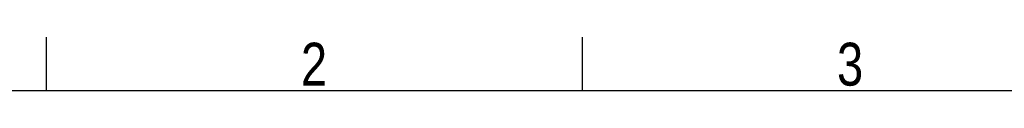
# Model space of a CAD drawing. Header units: millimetres. Extents: x 0 to 420, y 0 to 297.
# Tile 40 of 69: x 54 to 149, y 292 to 297. Entities that reach past the tile are written whole.
import ezdxf

# ---------------------------------------------------------------- set-up
doc = ezdxf.new("R2010")
doc.units = ezdxf.units.MM
doc.layers.add('CARTIGLIO', color=140, linetype='Continuous')
doc.styles.add('SLDTEXTSTYLE2', font='TXT', dxfattribs={"width": 0.821468})

msp = doc.modelspace()

# ---------------------------------------------------------------- linework, layer by layer
at = {"layer": 'CARTIGLIO', "linetype": 'Continuous'}
for p, q in [((56.92228, 291.82257), (56.92228, 296.99679)), ((108.66444, 291.82257), (108.66444, 296.99679)), ((414.8274, 291.82257), (5.18012, 291.82257))]:
    msp.add_line(p, q, dxfattribs=at)

# ---------------------------------------------------------------- texts
at = {"layer": 'CARTIGLIO', "char_height": 4.13937, "attachment_point": 2, "style": 'SLDTEXTSTYLE2'}
for s, insert in [('2', (82.7497, 296.46286)), ('3', (134.49186, 296.46286))]:
    msp.add_mtext(s, dxfattribs=dict(at, insert=insert))

doc.saveas('drawing.dxf')
